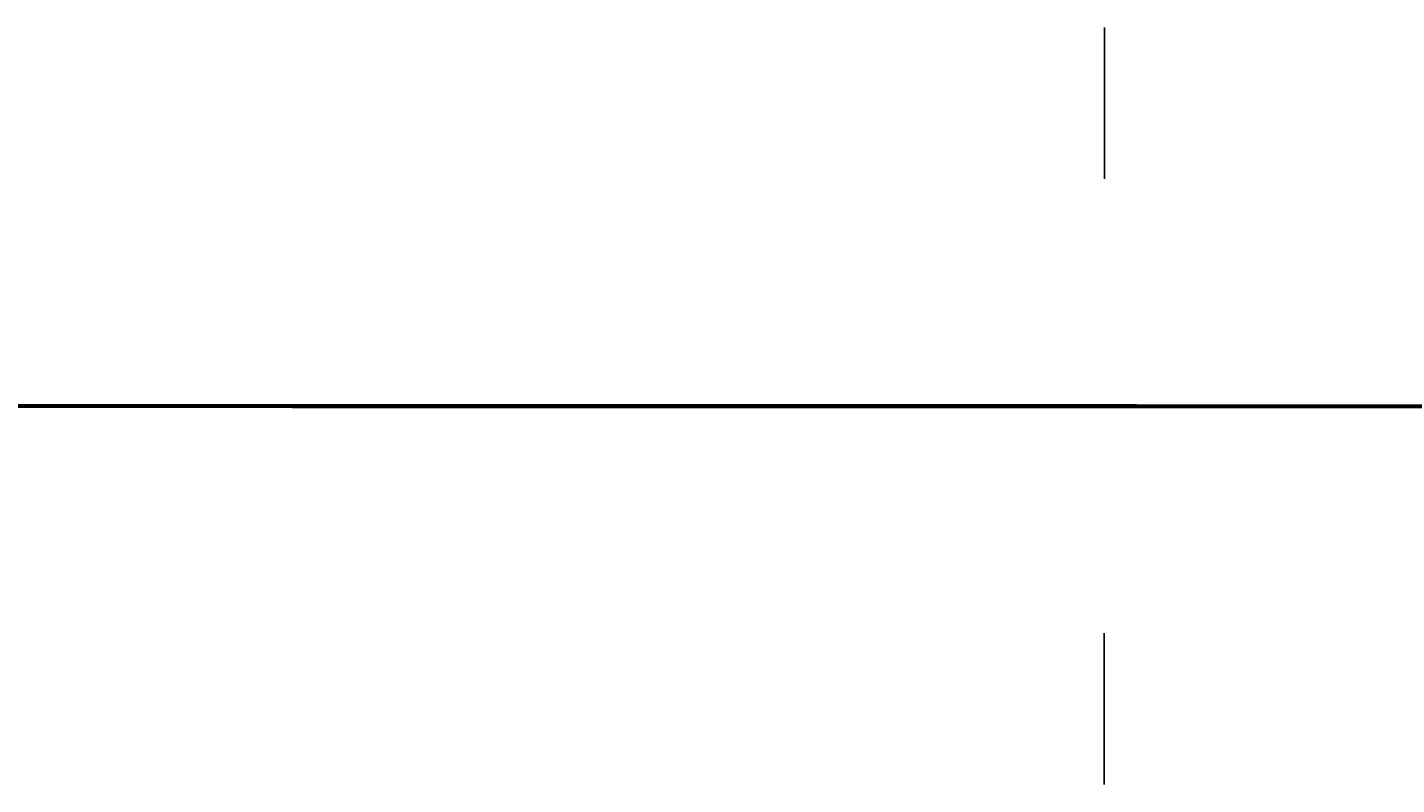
# Model space of a CAD drawing. Header units: millimetres. Extents: x -12354389001 to 271431, y -126469 to 48347.
# Tile 9 of 79: x -12348924034 to -12348621644, y -126127 to 41026. Entities that reach past the tile are written whole.
import ezdxf
from ezdxf.enums import TextEntityAlignment as Align

# ---------------------------------------------------------------- set-up
doc = ezdxf.new("R2010")
doc.units = ezdxf.units.MM
for name, pattern in [('1', [0]), ('10', [1, 0, -1]), ('11', [6, 5, -1]), ('12', [3, 1, -1, 0, -1]), ('4', [5, 3, -2]), ('BGS', [10, 0, 10])]:
    doc.linetypes.add(name, pattern=pattern)
doc.layers.get('0').update_dxf_attribs({"lineweight": 9})
doc.layers.add('00 opisy', color=7, linetype='Continuous', lineweight=25)
doc.layers.add('EBUPP', color=7, linetype='1', lineweight=30)
for name, color, linetype in [('EADOD', 7, 'Continuous'), ('EADTD', 7, 'Continuous'), ('EBUOA', 7, 'Continuous'), ('EDZPD', 3, '1'), ('EDZTD', 3, 'Continuous'), ('SDROK', 7, 'Continuous'), ('SDRPK', 7, '1'), ('SZNPM', 7, 'Continuous'), ('SZOPO', 7, 'BGS'), ('SZZPZ', 102, 'Continuous'), ('UCCOO', 6, 'Continuous'), ('UCCPA', 6, '1'), ('UCCPOR', 6, '1'), ('UCCTO', 6, 'Continuous'), ('UEEOA', 1, 'Continuous'), ('UEEOO', 1, 'Continuous'), ('UEEPA', 1, '1'), ('UEEPON', 1, '1'), ('UEETO', 1, 'Continuous'), ('UGGOO', 2, 'Continuous'), ('UGGPOR', 2, '1'), ('UKKOA', 7, 'Continuous'), ('UKKOO', 1, 'Continuous'), ('UKKPA', 1, '1'), ('UKKPB', 1, '1'), ('UKKTO', 1, 'Continuous'), ('UTTOA', 7, 'Continuous'), ('UTTOO', 2, 'Continuous'), ('UTTPA', 1, '1'), ('UTTPO', 1, '1'), ('UTTTO', 2, 'Continuous'), ('UWWOA', 5, 'Continuous'), ('UWWOO', 5, 'Continuous'), ('UWWPA', 5, '1'), ('UWWPB', 5, '1'), ('UWWPO', 5, '4'), ('UWWTO', 5, 'Continuous'), ('WUKOS', 7, 'Continuous'), ('WUKPS', 7, '1'), ('ZAKRES', 2, '1')]:
    doc.layers.add(name, color=color, linetype=linetype)
doc.styles.get("Standard").update_dxf_attribs({"font": 'arial.ttf'})

# ---------------------------------------------------------------- blocks, each defined once
blk = doc.blocks.new('GRO')
blk.add_circle((0, 0), 0.09)
blk = doc.blocks.new('BGB')
for centre, start, end in [((-3.00001, 0.000018), 359.999656, 59.99989), ((3.00001, 0.000018), 120.00011, 180.000344)]:
    blk.add_arc(centre, 3, start, end)
blk = doc.blocks.new('OSP')
for radius in [1, 0.072]:
    blk.add_circle((0, 0), radius)
blk = doc.blocks.new('DLI')
blk.add_circle((0, 0), 0.09)
for centre, start, end in [((0, 0.750093), 30.14144, 149.85856), ((-0.713298, 0.231779), 102.145781, 221.858708), ((0.713298, 0.231779), 318.141292, 77.854219), ((-0.440797, -0.606751), 174.149498, 293.852913), ((0.440797, -0.606751), 246.147087, 5.850502)]:
    blk.add_arc(centre, 0.75, start, end)
blk = doc.blocks.new('TRA')
for p, q in [((-5.5, 2.7539), (-5.5, 1.7539)), ((-4.5, 2.7539), (-4.5, 1.7539)), ((4.5, 2.7539), (4.5, 1.7539)), ((5.5, 2.7539), (5.5, 1.7539)), ((-0.5, -2.2461), (-0.5, -3.2461)), ((0.5, -2.2461), (0.5, -3.2461))]:
    blk.add_line(p, q)
blk = doc.blocks.new('WLZ')
blk.add_circle((0, 0), 0.4)
blk = doc.blocks.new('PNN')
for p, q in [((5.2, 0), (4.0686, 1.1314)), ((1.2, 0), (9.2, 0)), ((5.2, 0), (4.0686, -1.1314))]:
    blk.add_line(p, q)
blk = doc.blocks.new('SLS')
blk.add_circle((0, 0), 0.35)
blk = doc.blocks.new('LAT')
for p, q in [((0, 1.2), (0, 2)), ((-2, 0), (-1.2, 0)), ((1.2, 0), (2, 0)), ((0, -1.2), (0, -2))]:
    blk.add_line(p, q)
blk = doc.blocks.new('STE')
for p, q in [((-1, 0.5), (-1, -0.5)), ((1, 0.5), (1, -0.5)), ((-1, 0), (1, 0))]:
    blk.add_line(p, q)
blk = doc.blocks.new('KRA')
for p, q in [((-0.75, -0.3571), (-0.75, 0.3571)), ((-0.75, 0.3571), (0.75, 0.3571)), ((-0.25, -0.3571), (-0.25, 0.3571)), ((0.25, -0.3571), (0.25, 0.3571)), ((0.75, 0.3571), (0.75, -0.3571)), ((0.75, -0.3571), (-0.75, -0.3571))]:
    blk.add_line(p, q)
blk = doc.blocks.new('PLT')
for p, q in [((6, 0), (4.8686, 1.1314)), ((1.2, 0), (9.2, 0)), ((4.6, 0), (3.4686, -1.1314))]:
    blk.add_line(p, q)
blk = doc.blocks.new('WLD')
for p, q in [((0.75, 0.5), (-0.75, 0.5)), ((-0.75, 0.5), (-0.75, -0.5)), ((0.75, -0.5), (0.75, 0.5)), ((-0.75, -0.5), (0.75, -0.5))]:
    blk.add_line(p, q)
blk = doc.blocks.new('ZAS')
for p, q in [((0.25, 0.25), (-0.25, 0.25)), ((-0.25, 0.25), (-0.25, -0.25)), ((0.25, -0.25), (0.25, 0.25)), ((-0.25, -0.25), (0.25, -0.25))]:
    blk.add_line(p, q)
blk = doc.blocks.new('WSP')
blk.add_circle((0, 0), 0.09)
blk = doc.blocks.new('Wrocławska 82')
at = {"layer": 'EBUPP', "linetype": '1'}
for p, q in [((-295506.4, 34167.32), (-295517.03, 34170.93)), ((-295510.17, 34156.24), (-295506.4, 34167.32)), ((-295520.92, 34159.89), (-295510.17, 34156.24)), ((-295507.76, 34090.98), (-295511.45, 34081.47)), ((-295500.26, 34088.07), (-295507.76, 34090.98)), ((-295511.45, 34081.47), (-295509.22, 34080.61)), ((-295509.22, 34080.61), (-295509.91, 34078.84)), ((-295509.91, 34078.84), (-295504.64, 34076.79)), ((-295508.24, 34053.33), (-295504.62, 34063.02)), ((-295506.91, 34052.83), (-295508.24, 34053.33)), ((-295511.53, 34040.49), (-295506.91, 34052.83)), ((-295512.78, 34040.95), (-295511.53, 34040.49)), ((-295507.19, 34029.06), (-295511.66, 34017.1)), ((-295503.97, 34027.85), (-295507.19, 34029.06)), ((-295511.66, 34017.1), (-295502.24, 34013.57)), ((-295502.24, 34013.57), (-295505.78, 34004.13)), ((-295505.78, 34004.13), (-295523.92, 34010.92)), ((-295507.97, 33919.06), (-295493.32, 33959.11)), ((-295512.91, 33920.86), (-295507.97, 33919.06)), ((-295496.47, 33903.48), (-295516.58, 33910.83)), ((-295511.16, 33854.26), (-295508.63, 33861.12)), ((-295508.63, 33861.12), (-295497.35, 33856.96)), ((-295509.7, 33853.72), (-295511.16, 33854.26)), ((-295516.71, 33834.7), (-295509.7, 33853.72)), ((-295501.35, 33850.46), (-295508.33, 33831.53)), ((-295508.33, 33831.53), (-295507.02, 33831.05)), ((-295507.02, 33831.05), (-295509.81, 33823.47)), ((-295511, 33823.91), (-295517.99, 33805)), ((-295509.81, 33823.47), (-295511, 33823.91)), ((-295511.42, 33777.7), (-295517.29, 33761.71)), ((-295511.42, 33777.7), (-295435.98, 33750)), ((-295517.29, 33761.71), (-295485.4, 33750)), ((-295510.86, 33743.1), (-295508.62, 33747.21)), ((-295508.62, 33747.21), (-295504.17, 33744.78)), ((-295504.17, 33744.78), (-295506.41, 33740.67)), ((-295506.41, 33740.67), (-295510.86, 33743.1))]:
    blk.add_line(p, q, dxfattribs=at)
at = {"layer": 'EDZPD', "linetype": '1'}
for p, q in [((-295498.94, 34186.22), (-295505.9, 34167.69)), ((-295516.64, 34171.21), (-295505.9, 34167.69)), ((-295505.9, 34167.69), (-295510.49, 34155.95)), ((-295510.49, 34155.95), (-295514.41, 34145.53)), ((-295500.98, 34127.69), (-295507.42, 34110.54)), ((-295507.42, 34110.54), (-295518, 34082.27)), ((-295523.59, 33757.19), (-295504.54, 33750))]:
    blk.add_line(p, q, dxfattribs=at)
at = {"layer": 'SDRPK', "linetype": '4'}
for p, q in [((-295502.37, 34182.86), (-295511.32, 34185.33)), ((-295514.53, 34145.46), (-295510.39, 34156.32)), ((-295507.29, 34155.34), (-295507.8, 34153.97)), ((-295505.16, 34154.53), (-295507.29, 34155.34)), ((-295506.86, 34155.18), (-295507.38, 34153.81)), ((-295506.44, 34155.02), (-295506.95, 34153.65)), ((-295506.01, 34154.86), (-295506.53, 34153.49)), ((-295505.59, 34154.69), (-295506.1, 34153.33)), ((-295507.8, 34153.97), (-295505.68, 34153.17)), ((-295511.45, 34081.47), (-295512.54, 34081.9)), ((-295509.91, 34078.84), (-295513.34, 34080.17)), ((-295510.61, 34067.24), (-295508.87, 34071.98)), ((-295507.43, 34067), (-295506.49, 34069.57)), ((-295506.49, 34069.57), (-295495.7, 34065.57)), ((-295507.73, 34066.18), (-295510.61, 34067.24)), ((-295509.1, 34053.18), (-295505.15, 34063.95)), ((-295505.15, 34063.95), (-295497.65, 34061.14)), ((-295508.61, 34063.77), (-295527.04, 34012.1)), ((-295507.76, 34052.65), (-295509.1, 34053.18)), ((-295511.98, 34041.14), (-295507.76, 34052.65)), ((-295513.28, 34041.68), (-295511.98, 34041.14)), ((-295508.43, 34024.19), (-295510.81, 34017.44)), ((-295506.28, 34000), (-295499.37, 34018.58)), ((-295510.81, 34017.44), (-295501.52, 34013.9)), ((-295501.52, 34013.9), (-295505.42, 34003.27)), ((-295505.42, 34003.27), (-295515.92, 34007.31)), ((-295509.95, 33990.14), (-295506.28, 34000)), ((-295508.6, 33989.51), (-295504.73, 34000)), ((-295513.18, 33991.18), (-295507.42, 33989.08)), ((-295510.82, 33988.99), (-295513.8, 33990.15)), ((-295508.77, 33989.57), (-295515.45, 33971.27)), ((-295515.55, 33976), (-295510.82, 33988.99)), ((-295509.77, 33963.42), (-295505.07, 33976.05)), ((-295515.29, 33963.5), (-295510.74, 33962.39)), ((-295510.74, 33962.39), (-295509.77, 33963.42)), ((-295508.86, 33862.03), (-295511.9, 33853.86)), ((-295508.86, 33862.03), (-295496.54, 33857.36)), ((-295504.09, 33841.13), (-295507.5, 33831.87)), ((-295507.5, 33831.87), (-295506.27, 33831.42)), ((-295506.27, 33831.42), (-295509.36, 33823.04)), ((-295518.31, 33761.39), (-295511.92, 33779.01)), ((-295489.43, 33750.7), (-295518.31, 33761.39))]:
    blk.add_line(p, q, dxfattribs=at)
at = {"layer": 'SDRPK', "linetype": '1'}
for p, q in [((-295506.4, 34167.32), (-295502.5, 34176.99)), ((-295506.02, 34168.3), (-295516.54, 34171.92)), ((-295508.21, 34142.44), (-295501.98, 34158.88)), ((-295504.42, 34156.5), (-295505.16, 34154.53)), ((-295505.68, 34153.17), (-295508.09, 34146.79)), ((-295513.35, 34148.56), (-295506.74, 34146.3)), ((-295513.52, 34145.09), (-295507.98, 34143.08)), ((-295515.78, 34122.86), (-295508.21, 34142.44)), ((-295503.61, 34135.43), (-295513.65, 34109.1)), ((-295518.11, 34081.51), (-295495.31, 34073.22)), ((-295511.04, 34072.78), (-295515.26, 34074.36)), ((-295502.4, 34069.6), (-295511.04, 34072.78)), ((-295507.21, 34070.84), (-295507.34, 34070.53)), ((-295506.87, 34070.7), (-295507.21, 34070.84)), ((-295506.99, 34070.39), (-295506.87, 34070.7)), ((-295507.34, 34070.53), (-295506.99, 34070.39)), ((-295506.81, 34028.88), (-295507.2, 34027.58)), ((-295506.22, 34028.69), (-295506.73, 34027.35)), ((-295506.22, 34028.69), (-295505.57, 34026.91)), ((-295506.73, 34027.35), (-295505.07, 34028.26)), ((-295505.57, 34026.91), (-295505.07, 34028.26)), ((-295507.2, 34026.08), (-295507.69, 34027.7)), ((-295506.73, 34027.35), (-295507.69, 34027.7)), ((-295506.73, 34027.35), (-295508.16, 34026.44)), ((-295507.2, 34026.08), (-295506.73, 34027.35)), ((-295506.73, 34027.35), (-295505.57, 34026.91)), ((-295508.16, 34026.44), (-295507.2, 34026.08)), ((-295507.73, 34026.22), (-295507.97, 34025.56)), ((-295508.43, 34025.73), (-295507.46, 34025.36)), ((-295508.43, 34025.73), (-295507.97, 34024.01)), ((-295507.46, 34025.36), (-295508.94, 34024.38)), ((-295507.46, 34025.36), (-295507.97, 34024.01)), ((-295507.97, 34024.01), (-295508.94, 34024.38)), ((-295500.78, 33985.74), (-295509.14, 33962.95)), ((-295512.11, 33961.92), (-295516.17, 33963.23)), ((-295508.05, 33906.99), (-295509.04, 33904.16)), ((-295505.49, 33906.02), (-295508.05, 33906.99)), ((-295497.13, 33902.9), (-295505.49, 33906.02)), ((-295509.04, 33904.16), (-295500.96, 33901.11)), ((-295507.31, 33885.49), (-295517.86, 33889.29)), ((-295513.96, 33866.06), (-295510.58, 33875.45)), ((-295511.9, 33853.86), (-295509.94, 33853.07)), ((-295501.5, 33803.81), (-295505.2, 33793.4)), ((-295508.78, 33791.8), (-295515.17, 33794.09)), ((-295523.83, 33793.71), (-295508.85, 33788.16)), ((-295508.3, 33785.28), (-295510.08, 33779.92)), ((-295510.08, 33779.92), (-295511, 33777.54)), ((-295511.92, 33779.01), (-295510.66, 33778.56))]:
    blk.add_line(p, q, dxfattribs=at)
at = {"layer": 'SDRPK', "linetype": '11'}
blk.add_line((-295501.8, 33938.23), (-295508.49, 33919.82), dxfattribs=at)
at = {"layer": 'SDRPK', "linetype": '12'}
blk.add_line((-295508.49, 33919.82), (-295513.36, 33921.71), dxfattribs=at)
at = {"layer": 'SDRPK', "linetype": '1'}
blk.add_circle((-295511.91, 33803.43), 1.9, dxfattribs=at)
for centre, radius, start, end in [((-295510.6746, 33963.5561), 1.65, 285.99418, 338.44748), ((-295511.3045, 33967.2191), 5.36, 261.35717, 281.67365), ((-295507.3098, 33932.7509), 7.13, 68.6155, 138.01911), ((-295504.9068, 33893.4762), 8.34, 253.25224, 277.62587), ((-295505.6395, 33872.8348), 5.59, 70.67958, 152.1062), ((-295511.8812, 33858.59), 4.54, 161.24066, 270.26712), ((-295508.2268, 33795.3674), 3.61, 261.18548, 326.97687), ((-295510.9297, 33786.2703), 2.81, 339.36438, 42.25906)]:
    blk.add_arc(centre, radius, start, end, dxfattribs=at)
at = {"layer": 'SZOPO', "linetype": 'BGS'}
for p, q in [((-295484.67, 34170.45), (-295507.18, 34110.56)), ((-295507.18, 34110.56), (-295515.85, 34087.88)), ((-295508.29, 34063.93), (-295505.71, 34070.82)), ((-295504.7, 34062.8), (-295508.29, 34063.93)), ((-295539.3, 33887.54), (-295479.54, 33863.94)), ((-295510.66, 33793.02), (-295503.92, 33811.32)), ((-295512.14, 33789.03), (-295523.79, 33757.49)), ((-295523.79, 33757.49), (-295502.71, 33750))]:
    blk.add_line(p, q, dxfattribs=at)
at = {"layer": 'UCCOO'}
for p, q in [((-295512.168, 33973.4564), (-295511.5651, 33971.2969)), ((-295511.5651, 33971.2969), (-295505.1812, 33971.2969))]:
    blk.add_line(p, q, dxfattribs=at)
at = {"layer": 'UCCPOR', "linetype": '1'}
for p, q in [((-295501.84, 33999.94), (-295507.12, 33985.76)), ((-295507.17, 33988.43), (-295502.99, 33999.9)), ((-295510.38, 33979.54), (-295507.17, 33988.43)), ((-295507.12, 33985.76), (-295508.4, 33982.14)), ((-295508.4, 33982.14), (-295508.58, 33981.63)), ((-295508.58, 33981.63), (-295508.61, 33981.55)), ((-295508.61, 33981.55), (-295509.14, 33980.05)), ((-295509.14, 33980.05), (-295509.18, 33979.94)), ((-295509.18, 33979.94), (-295511.66, 33973.33)), ((-295512.58, 33973.83), (-295510.38, 33979.54)), ((-295511.66, 33973.33), (-295514.05, 33965.96)), ((-295491.51, 33870.48), (-295515.64, 33879.57)), ((-295515.16, 33878.42), (-295490.8, 33869.21)), ((-295511.48, 33848.88), (-295523.96, 33853.22)), ((-295524.26, 33852.36), (-295511.83, 33847.93))]:
    blk.add_line(p, q, dxfattribs=at)
at = {"layer": 'UCCTO'}
for p, q in [((-295512.16, 33973.45), (-295511.6478, 33972.2694)), ((-295511.6478, 33972.2694), (-295503.6679, 33972.2694))]:
    blk.add_line(p, q, dxfattribs=at)
at = {"layer": 'UEEPON', "linetype": '1'}
for p, q in [((-295509.33, 34189.08), (-295504.28, 34187.96)), ((-295514.67, 34176.33), (-295507.24, 34173.67)), ((-295514.71, 34176.21), (-295511.95, 34175.11)), ((-295508.88, 34173.07), (-295514.95, 34175.69)), ((-295511.95, 34175.11), (-295509.06, 34173.95)), ((-295509.06, 34173.95), (-295500.35, 34170.47)), ((-295507.24, 34173.67), (-295504.6, 34172.72)), ((-295505.33, 34171.54), (-295508.88, 34173.07)), ((-295500.73, 34169.56), (-295505.33, 34171.54)), ((-295506.93, 34151.13), (-295500.44, 34167.95)), ((-295507.08, 34147.13), (-295503.9, 34155.61)), ((-295511.6, 34139.33), (-295506.93, 34151.13)), ((-295508.27, 34147.76), (-295507.08, 34147.13)), ((-295514.32, 34142.55), (-295510.76, 34141.46)), ((-295524.22, 34107.16), (-295511.6, 34139.33)), ((-295506.28, 34116.68), (-295501.86, 34128.54)), ((-295510.02, 34106.5), (-295506.28, 34116.68)), ((-295516.29, 34088.9), (-295510.02, 34106.5)), ((-295512.58, 34083.13), (-295510.92, 34082.84)), ((-295512.37, 34081.99), (-295511.81, 34080.44)), ((-295510.44, 34078.81), (-295511.81, 34080.44)), ((-295510.44, 34078.81), (-295512.99, 34080.36)), ((-295504.24, 34076.49), (-295510.44, 34078.81)), ((-295507.68, 33987.91), (-295506.26, 33988.32)), ((-295506.26, 33988.32), (-295501.65, 33986.63)), ((-295516.15, 33965.09), (-295507.68, 33987.91)), ((-295501.65, 33986.63), (-295505.52, 33976.88)), ((-295506.32, 33977.15), (-295505.52, 33976.88)), ((-295505.52, 33976.88), (-295504.04, 33976.58)), ((-295511.51, 33961.32), (-295506.64, 33974.96)), ((-295512.65, 33958.31), (-295511.51, 33961.32)), ((-295516.04, 33896.64), (-295500.87, 33891.85)), ((-295513.41, 33889.11), (-295510.89, 33888.08)), ((-295510.89, 33888.08), (-295508.29, 33887.01)), ((-295508.29, 33887.01), (-295505.84, 33886)), ((-295513.96, 33876.59), (-295510.22, 33875.12)), ((-295513.05, 33867.08), (-295510.22, 33875.12)), ((-295510.22, 33875.12), (-295494.66, 33869.71)), ((-295510.29, 33860.05), (-295509.4, 33862.5)), ((-295492.3, 33856.03), (-295509.4, 33862.5)), ((-295511.25, 33857.41), (-295510.29, 33860.05)), ((-295512.55, 33853.82), (-295511.25, 33857.41)), ((-295506.16, 33837.43), (-295505.52, 33837.19)), ((-295505.52, 33837.19), (-295502.88, 33836.22)), ((-295502.38, 33836.03), (-295514.95, 33801.94)), ((-295502.67, 33807.74), (-295511.75, 33783.25)), ((-295511.75, 33783.25), (-295513.57, 33785.36)), ((-295511.75, 33783.25), (-295519.38, 33762.64)), ((-295511.41, 33782.86), (-295511.75, 33783.25)), ((-295514.47, 33755.41), (-295511.83, 33754.46)), ((-295511.83, 33754.46), (-295507.17, 33752.77)), ((-295507.17, 33752.77), (-295506.85, 33752.65)), ((-295506.36, 33752.57), (-295498.91, 33750)), ((-295507.97, 33750), (-295506.73, 33752.35)), ((-295510.14, 33745.86), (-295507.97, 33750)), ((-295510.14, 33745.86), (-295513.85, 33739.43)), ((-295509.6, 33745.43), (-295510.14, 33745.86)), ((-295513.85, 33739.43), (-295504.66, 33734.13)), ((-295504.66, 33734.13), (-295506.78, 33728.98)), ((-295506.78, 33728.98), (-295508.25, 33725.4)), ((-295508.25, 33725.4), (-295510.15, 33720.78))]:
    blk.add_line(p, q, dxfattribs=at)
for centre, radius, start, end in [((-295504.3767, 33974.2239), 2.38, 81.86768, 161.98448), ((-295504.5366, 33894.4197), 8.52, 261.20002, 300.51819)]:
    blk.add_arc(centre, radius, start, end, dxfattribs=at)
at = {"layer": 'UEETO'}
for p, q in [((-295510.72, 34084.1324), (-295507.4743, 34092.5971)), ((-295510.92, 34082.84), (-295510.72, 34084.1324))]:
    blk.add_line(p, q, dxfattribs=at)
at = {"layer": 'UGGPOR', "linetype": '1'}
for p, q in [((-295506.73, 34123.31), (-295496.08, 34152.15)), ((-295507.81, 34138.71), (-295503.34, 34150.53)), ((-295511.46, 34129.52), (-295507.81, 34138.71)), ((-295513.2, 34125.11), (-295511.46, 34129.52)), ((-295511.66, 34108.88), (-295506.73, 34123.31)), ((-295513.12, 34104.83), (-295511.66, 34108.88))]:
    blk.add_line(p, q, dxfattribs=at)
at = {"layer": 'UKKOA'}
for p, q in [((-295510.06, 34154.43), (-295509.5015, 34154.5405)), ((-295509.5015, 34154.5405), (-295505.8535, 34154.5405)), ((-295508.2267, 34144.44), (-295501.9731, 34144.44)), ((-295510.5379, 34073.832), (-295504.2191, 34073.832)), ((-295502.33, 34002.67), (-295507.1516, 34000.5848)), ((-295513.4052, 34000.5848), (-295507.1516, 34000.5848)), ((-295509.17, 33985.87), (-295512.5826, 33984.2326)), ((-295511.79, 33927.61), (-295511.0168, 33925.7686)), ((-295511.0168, 33925.7686), (-295504.7631, 33925.7686)), ((-295512.8483, 33921.9269), (-295506.5946, 33921.9269)), ((-295517.7676, 33907.5799), (-295511.5139, 33907.5799)), ((-295505.75, 33827.88), (-295504.2573, 33827.7817)), ((-295509.87, 33815.13), (-295508.7304, 33815.4146)), ((-295508.7304, 33815.4146), (-295502.4767, 33815.4146))]:
    blk.add_line(p, q, dxfattribs=at)
at = {"layer": 'UKKPB', "linetype": '1'}
for p, q in [((-295497.94, 34164.49), (-295506.4, 34167.32)), ((-295505.29, 34150.58), (-295509.82, 34154.33)), ((-295514.11, 34152.07), (-295511.09, 34150.9)), ((-295511.09, 34150.9), (-295500.94, 34146.97)), ((-295502.46, 34148.22), (-295505.29, 34150.58)), ((-295508.79, 34125.79), (-295500.9, 34146.74)), ((-295511.82, 34117.95), (-295508.79, 34125.79)), ((-295515.27, 34108.79), (-295511.82, 34117.95)), ((-295504.98, 33996.51), (-295509.09, 33986.16)), ((-295513.79, 33987.54), (-295512.19, 33986.96)), ((-295512.19, 33986.96), (-295509.5, 33985.97)), ((-295508.91, 33985.73), (-295498.03, 33981.76)), ((-295509.29, 33985.59), (-295513.61, 33975.54)), ((-295509.22, 33985.57), (-295510.62, 33981.91)), ((-295510.62, 33981.91), (-295511.23, 33980.31)), ((-295511.23, 33980.31), (-295511.39, 33979.88)), ((-295511.39, 33979.88), (-295511.59, 33979.37)), ((-295511.59, 33979.37), (-295518.02, 33962.53)), ((-295508.34, 33933.8), (-295505.06, 33939.69)), ((-295508.61, 33933.32), (-295508.34, 33933.8)), ((-295511.65, 33927.87), (-295508.61, 33933.32)), ((-295511.78, 33927.63), (-295511.65, 33927.87)), ((-295511.9, 33927.33), (-295511.78, 33927.63)), ((-295512.98, 33924.66), (-295511.9, 33927.33)), ((-295519.44, 33885.17), (-295512.23, 33882.28)), ((-295512.23, 33882.28), (-295507.74, 33880.4)), ((-295507.74, 33880.4), (-295507.23, 33880.19)), ((-295507.23, 33880.19), (-295494.3, 33874.76)), ((-295502.21, 33838.26), (-295505.65, 33828.16)), ((-295505.47, 33827.78), (-295494.22, 33823.6)), ((-295505.84, 33827.6), (-295509.78, 33815.42)), ((-295510.15, 33815.24), (-295513.73, 33816.54)), ((-295509.87, 33815.13), (-295510.15, 33815.24)), ((-295504.7, 33783.95), (-295506.69, 33782.1)), ((-295506.69, 33782.1), (-295507.09, 33781.73)), ((-295507.09, 33781.73), (-295511.42, 33777.7))]:
    blk.add_line(p, q, dxfattribs=at)
at = {"layer": 'UKKTO'}
for p, q in [((-295502.33, 34002.67), (-295506.8866, 34000.6487)), ((-295515.9522, 34000.6487), (-295506.8866, 34000.6487)), ((-295509.17, 33985.87), (-295512.4754, 33984.6326)), ((-295511.65, 33927.87), (-295511.2891, 33925.623)), ((-295511.2891, 33925.623), (-295503.0377, 33925.623)), ((-295512.8215, 33921.2769), (-295504.5158, 33921.2769)), ((-295518.1684, 33907.6948), (-295509.9171, 33907.6948)), ((-295518.6408, 33885.7239), (-295509.6294, 33885.7239)), ((-295505.75, 33827.88), (-295504.2804, 33828.5064)), ((-295509.87, 33815.13), (-295508.9178, 33815.5567)), ((-295508.9178, 33815.5567), (-295499.9064, 33815.5567))]:
    blk.add_line(p, q, dxfattribs=at)
at = {"layer": 'UTTPO', "linetype": '1'}
for p, q in [((-295512.7, 34171.29), (-295510.62, 34170.6)), ((-295510.62, 34170.6), (-295503.37, 34169.1)), ((-295504.92, 34026.98), (-295509.22, 34017.42)), ((-295506.02, 34022.87), (-295504.55, 34026.83)), ((-295504.66, 34022.36), (-295506.02, 34022.87)), ((-295509.22, 34017.42), (-295501.21, 34014.43)), ((-295505.14, 34003.86), (-295503.01, 34009.64)), ((-295505.5, 34003.28), (-295515.77, 34007.12)), ((-295508.37, 33997.34), (-295528.7, 34003.92)), ((-295506.62, 34001.46), (-295505.14, 34003.86)), ((-295507.36, 33999.67), (-295506.62, 34001.46)), ((-295507.36, 33999.67), (-295508.37, 33997.34)), ((-295490.19, 33992.79), (-295507.36, 33999.67)), ((-295502.37, 33996.06), (-295505.18, 33988.59)), ((-295505.81, 33988.85), (-295504.47, 33988.24)), ((-295513.29, 33876.5), (-295502.53, 33872.43)), ((-295514.83, 33857.36), (-295510.98, 33855.08)), ((-295511.75, 33785.71), (-295520.29, 33789.39)), ((-295511.75, 33785.71), (-295514.92, 33779.33))]:
    blk.add_line(p, q, dxfattribs=at)
at = {"layer": 'UWWPB', "linetype": '10'}
blk.add_line((-295511.81, 33813.67), (-295521.84, 33785.28), dxfattribs=at)
at = {"layer": 'UWWPO', "linetype": '1'}
for p, q in [((-295505.93, 34157.22), (-295499.99, 34172.71)), ((-295509.65, 34146.94), (-295505.93, 34157.22)), ((-295520.71, 34116.21), (-295509.65, 34146.94)), ((-295511.18, 33947.32), (-295524.88, 33952.52)), ((-295503.91, 33949.5), (-295505.61, 33945.2)), ((-295505.61, 33945.2), (-295511.18, 33947.32)), ((-295505.61, 33945.2), (-295512.69, 33927.24)), ((-295499.29, 33942.8), (-295505.61, 33945.2)), ((-295514.58, 33877.42), (-295501.01, 33872.43)), ((-295494.42, 33861.62), (-295506.83, 33827.79)), ((-295506.83, 33827.79), (-295507.49, 33825.97)), ((-295507.49, 33825.97), (-295510.81, 33816.93)), ((-295510.81, 33816.93), (-295511.75, 33813.97)), ((-295508.83, 33810.35), (-295511.61, 33813.7)), ((-295507.6, 33808.86), (-295508.83, 33810.35)), ((-295503.25, 33803.61), (-295507.6, 33808.86))]:
    blk.add_line(p, q, dxfattribs=at)
at = {"layer": 'UWWTO'}
for p, q in [((-295506.53, 33945.55), (-295507.7803, 33944.0532)), ((-295516.0317, 33944.0532), (-295507.7803, 33944.0532)), ((-295511.77, 33813.79), (-295510.4142, 33812.589)), ((-295510.4142, 33812.589), (-295502.2171, 33812.589)), ((-295503.09, 33803.54), (-295505.3688, 33802.2591)), ((-295513.6201, 33802.2591), (-295505.3688, 33802.2591))]:
    blk.add_line(p, q, dxfattribs=at)
at = {"layer": 'WUKPS', "linetype": '1'}
for p, q in [((-295505.39, 34167.1), (-295501.36, 34166.68)), ((-295502.98, 34165.47), (-295505.39, 34167.1)), ((-295501.36, 34166.68), (-295506.14, 34154.9)), ((-295506.15, 34158.03), (-295502.98, 34165.47)), ((-295504.54, 34158.86), (-295505.61, 34159.29)), ((-295504.91, 34157.93), (-295505.46, 34158.15)), ((-295507.26, 34155.33), (-295506.15, 34158.03)), ((-295505.29, 34157), (-295506.39, 34157.45)), ((-295505.66, 34156.08), (-295506.22, 34156.3)), ((-295506.04, 34155.15), (-295507.15, 34155.6)), ((-295505.68, 34153.17), (-295505.16, 34154.53)), ((-295510.45, 34147.57), (-295507.81, 34153.97)), ((-295506.69, 34153.55), (-295509.28, 34147.18)), ((-295506.88, 34153.09), (-295507.99, 34153.54)), ((-295507.26, 34152.16), (-295507.81, 34152.39)), ((-295507.63, 34151.23), (-295508.75, 34151.69)), ((-295508.01, 34150.31), (-295508.57, 34150.54)), ((-295508.38, 34149.38), (-295509.51, 34149.84)), ((-295508.76, 34148.45), (-295509.33, 34148.68)), ((-295509.14, 34147.53), (-295510.27, 34147.99)), ((-295502.55, 33808.16), (-295507.9, 33794.53)), ((-295505.59, 33800.41), (-295504.35, 33799.93)), ((-295506.32, 33798.55), (-295503.77, 33797.55)), ((-295507.9, 33794.53), (-295519.18, 33797.66)), ((-295507.05, 33796.69), (-295505.75, 33796.18)), ((-295511.45, 33795.51), (-295512.13, 33793.05)), ((-295509.52, 33794.98), (-295509.88, 33793.68)), ((-295507.78, 33794.83), (-295505.1, 33793.77)), ((-295512.78, 33786.8), (-295511.76, 33787.77)), ((-295513.11, 33787.15), (-295511.93, 33785.92)), ((-295511.93, 33785.92), (-295518.02, 33769.49)), ((-295512.2, 33785.19), (-295508.85, 33783.95)), ((-295512.89, 33783.32), (-295511.19, 33782.68)), ((-295513.59, 33781.44), (-295510.13, 33780.16))]:
    blk.add_line(p, q, dxfattribs=at)
at = {"layer": 'ZAKRES', "linetype": '1'}
for p, q in [((-295512.46, 34097.01), (-295483.52, 34173.11)), ((-295473.25, 33738.19), (-295523.72, 33757.23))]:
    blk.add_line(p, q, dxfattribs=at)
at = {"layer": 'EADOD'}
for p in [(-295505.9, 34167.69), (-295510.49, 34155.95), (-295507.42, 34110.54)]:
    blk.add_blockref('GRO', p, dxfattribs=at)
at = {"layer": 'SDROK', "rotation": 158.449997}
blk.add_blockref('BGB', (-295511.73, 33876.65), dxfattribs=at)
at = {"layer": 'SZNPM'}
blk.add_blockref('OSP', (-295508.04, 34167.97), dxfattribs=at)
at = {"layer": 'SZZPZ'}
for name, p in [('TRA', (-295507.62, 34178.28)), ('TRA', (-295499.78, 34114.72)), ('DLI', (-295503.98, 34109.9)), ('TRA', (-295504.05, 34103.92)), ('DLI', (-295508.24, 34100.41)), ('DLI', (-295510.79, 34095.26)), ('TRA', (-295506.22, 34093.77)), ('DLI', (-295511.42, 34092.33)), ('DLI', (-295508.27, 34068.18)), ('TRA', (-295517.18, 33998.09)), ('DLI', (-295504.06, 33986.98)), ('DLI', (-295506.02, 33981.03)), ('DLI', (-295508.15, 33975.09)), ('DLI', (-295510.59, 33969.12)), ('DLI', (-295512.72, 33963.5)), ('DLI', (-295512.39, 33934.85)), ('TRA', (-295507.2, 33932.75)), ('DLI', (-295511.15, 33902.32)), ('TRA', (-295516.43, 33898.72)), ('DLI', (-295504.38, 33899.28)), ('TRA', (-295506.55, 33892.03)), ('DLI', (-295505.2, 33887.3)), ('TRA', (-295507.78, 33866.68)), ('DLI', (-295507.72, 33864.46)), ('TRA', (-295512.29, 33858.48)), ('DLI', (-295504.82, 33825.99)), ('TRA', (-295502.28, 33819.63)), ('DLI', (-295507.27, 33818.46)), ('TRA', (-295516.83, 33741.71)), ('DLI', (-295504.58, 33737.99)), ('DLI', (-295506.99, 33735)), ('DLI', (-295507.46, 33731.8))]:
    blk.add_blockref(name, p, dxfattribs=at)
at = {"layer": 'UCCPA'}
blk.add_blockref('WLZ', (-295512.16, 33973.45), dxfattribs=at)
at = {"layer": 'UEEOO'}
for p, rotation in [((-295498.29, 34172.52), 248.109999), ((-295507.83, 34148.29), 69.709993), ((-295507.83, 34148.29), 247.779999)]:
    blk.add_blockref('PNN', p, dxfattribs=dict(at, rotation=rotation))
at = {"layer": 'UEEPA'}
for name, p, rotation in [('LAT', (-295507.83, 34148.29), 91.03999099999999), ('STE', (-295512.58, 34083.13), 73.737674), ('STE', (-295510.92, 34082.84), 68.52001099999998), ('LAT', (-295506.57, 33977.26), 89.99999900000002), ('LAT', (-295511.16, 33782.67), 87.200004), ('LAT', (-295506.61, 33752.57), 299.52)]:
    blk.add_blockref(name, p, dxfattribs=dict(at, rotation=rotation))
for name, p in [('SLS', (-295507.83, 34148.29)), ('LAT', (-295513.15, 34080.54)), ('SLS', (-295506.57, 33977.26)), ('SLS', (-295511.19, 33782.68)), ('SLS', (-295506.61, 33752.57))]:
    blk.add_blockref(name, p, dxfattribs=at)
at = {"layer": 'UKKPA'}
for name, p, rotation in [('KRA', (-295510.06, 34154.43), 67.989988), ('KRA', (-295504.79, 33940.15), 69.24999400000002), ('WLZ', (-295511.79, 33927.61), 67.939991), ('WLZ', (-295505.75, 33827.88), 270.64862), ('WLZ', (-295509.87, 33815.13), 339.970001)]:
    blk.add_blockref(name, p, dxfattribs=dict(at, rotation=rotation))
for p in [(-295505.03, 34153.62), (-295509.17, 33985.87)]:
    blk.add_blockref('WLZ', p, dxfattribs=at)
at = {"layer": 'UTTOO', "rotation": 249.24}
blk.add_blockref('PLT', (-295505.03, 34168.01), dxfattribs=at)
at = {"layer": 'UTTPA'}
blk.add_blockref('SLS', (-295505.03, 34168.01), dxfattribs=at)
for name, p, rotation in [('STE', (-295504.5, 34028.05), 339.3), ('WLD', (-295504.82, 34027.21), 337.61)]:
    blk.add_blockref(name, p, dxfattribs=dict(at, rotation=rotation))
at = {"layer": 'UWWPA'}
blk.add_blockref('ZAS', (-295506.53, 33945.55), dxfattribs=at)
at = {"layer": 'UWWPA', "rotation": 339.460001}
blk.add_blockref('ZAS', (-295511.77, 33813.79), dxfattribs=at)
at = {"layer": 'WUKOS'}
for p in [(-295506.21, 34167.3), (-295510.04, 34156.07), (-295509.99, 34154.36), (-295508.13, 34143.27), (-295507.98, 34100.4), (-295509.97, 34078.64), (-295508.72, 34072.09), (-295508.83, 34071.71), (-295505.55, 34070.92), (-295505.7, 34070.62), (-295510.79, 34067.07), (-295508.81, 34063.74), (-295508.59, 34053.36), (-295511.18, 34017.3), (-295507.62, 33996.49), (-295506.66, 33977.25), (-295510.5, 33968.8), (-295506.54, 33945.57), (-295508.28, 33906.97), (-295509.28, 33904.2), (-295510.14, 33889.6), (-295508.58, 33885.69), (-295507.48, 33878.27), (-295510.84, 33874.1), (-295508.58, 33861.45), (-295511.33, 33854.26), (-295506.79, 33831.01), (-295509.67, 33823.14), (-295508.1, 33794.69), (-295505.02, 33793.4), (-295510.71, 33792.28), (-295511.77, 33789.37), (-295511.21, 33782.67), (-295510.88, 33777.57)]:
    blk.add_blockref('WSP', p, dxfattribs=at)
at = {"layer": 'EADTD', "oblique": 15}
for s, rotation, p in [('58', 71.24001, (-295511.93, 34161.96)), ('46', 339.92, (-295507.5, 33910.77)), ('12', 159.78, (-295503.01, 33855.79))]:
    blk.add_text(s, height=2.5, rotation=rotation, dxfattribs=at).set_placement(p, align=Align.TOP_LEFT)
at = {"layer": 'EBUOA', "oblique": 15}
for s, p in [('m', (-295514.79, 34163.59)), ('i', (-295506.1, 34084.3)), ('z2', (-295509.21, 34033.95)), ('i', (-295507.83, 33743.22))]:
    blk.add_text(s, height=2.5, dxfattribs=at).set_placement(p)
at = {"layer": 'EDZTD', "oblique": 15}
for s, p in [('475/103', (-295521.68, 33780.75)), ('475/34', (-295519.28, 33778.35))]:
    blk.add_text(s, height=2.5, dxfattribs=at).set_placement(p, align=Align.TOP_LEFT)
at = {"layer": 'SDROK', "oblique": 15}
blk.add_text('bet.', height=1.5, dxfattribs=at).set_placement((-295512.78, 34145.6))
for s, rotation, p in [('bet.', 338.78, (-295511.81, 34080.44)), ('asf.', 339.3, (-295506.21, 33904.28)), ('j.asf.', 339.51, (-295509.11, 33883.06))]:
    blk.add_text(s, height=1.5, rotation=rotation, dxfattribs=at).set_placement(p)
at = {"layer": 'SZNPM', "oblique": 15}
blk.add_text('%%U1231.23', height=1.8, dxfattribs=at).set_placement((-295511.38, 34169.65))
at = {"layer": 'UCCOO', "oblique": 15}
for rotation, p in [(69.42001, (-295509.54, 33979.61)), (339.36, (-295505.57, 33874.98))]:
    blk.add_text('c.o', height=1.8, rotation=rotation, dxfattribs=at).set_placement(p)
blk.add_text('217.54', height=1.8, dxfattribs=at).set_placement((-295511.4, 33973.7), align=Align.TOP_LEFT)
blk.add_text('216.12', height=1.8, dxfattribs=at).set_placement((-295511.62, 33971.42))
at = {"layer": 'UCCTO', "oblique": 15}
blk.add_text('971a-2-1', height=1.5, dxfattribs=at).set_placement((-295511.51, 33972.77))
at = {"layer": 'UEEOA', "oblique": 15}
blk.add_text('e', height=1.8, rotation=1.00509, dxfattribs=at).set_placement((-295513.29, 34084.99), align=Align.TOP_LEFT)
blk.add_text('e', height=1.8, dxfattribs=at).set_placement((-295511.86, 34084.44), align=Align.TOP_LEFT)
at = {"layer": 'UEEOO', "oblique": 15}
for s, rotation, p in [('eNA', 340.26, (-295507.11, 34174.82)), ('eWA', 338.18, (-295507.86, 34173.84)), ('2eSA', 336.68, (-295508.61, 34172.75)), ('eNA', 298.39876, (-295514.11, 34087.35)), ('eNA', 69.31999, (-295513.78, 33958.45)), ('eNA', 337.63, (-295510.84, 33887.84)), ('eNA', 70.63999, (-295513.01, 33866.7)), ('eNA', 70.09, (-295511.54, 33859.81)), ('eNA', 340.13, (-295513.94, 33756.24)), ('3eNA', 67.67001, (-295508.56, 33727.71))]:
    blk.add_text(s, height=1.8, rotation=rotation, dxfattribs=at).set_placement(p, align=Align.TOP_LEFT)
at = {"layer": 'UEETO', "oblique": 15}
for s, rotation, p in [('1-2.2/1', 342.56796, (-295507.57, 34174.84)), ('1-1.2/30', 343.01802, (-295507.61, 33895.08)), ('1-1.1/68', 338.35532, (-295512.27, 33889.64)), ('1-1.1/81', 71.24277, (-295511.82, 33869.21)), ('1-1.2/45', 69.40602, (-295513.01, 33855.91)), ('1-1.1/80', 71.09524, (-295514.73, 33850.37)), ('1-1.2/43', 341.82788, (-295506.26, 33837.18)), ('1-1.3/36', 339.14227, (-295518.01, 33757.8))]:
    blk.add_text(s, height=1.5, rotation=rotation, dxfattribs=at).set_placement(p, align=Align.TOP_LEFT)
blk.add_text('921c-4-12', height=1.5, rotation=69.02099, dxfattribs=at).set_placement((-295511.14, 34084.44))
at = {"layer": 'UGGOO', "oblique": 15}
for s, rotation, p in [('gA300', 68.39999, (-295511.66, 34130)), ('gA125', 70.18999, (-295513.05, 34105.83))]:
    blk.add_text(s, height=1.8, rotation=rotation, dxfattribs=at).set_placement(p)
at = {"layer": 'UKKOA', "oblique": 15}
for s, p in [('ndn.', (-295509.34, 34155.14)), ('216.87', (-295512.69, 33922.53)), ('216.50', (-295518.45, 33886.77)), ('216.02', (-295508.57, 33816.01))]:
    blk.add_text(s, height=1.8, dxfattribs=at).set_placement(p)
for s, p in [('k', (-295505.68, 34153.17)), ('216.52', (-295507.09, 34074.88)), ('214.01', (-295510.11, 34001.53)), ('k', (-295509.5, 33987.23)), ('214.04', (-295515.65, 33985.26)), ('216.52', (-295518.55, 33979.26)), ('k', (-295513, 33928.89)), ('216.70', (-295510.86, 33928.17)), ('ndn', (-295510.24, 33926.86)), ('ndn', (-295512.15, 33922.24)), ('216.88', (-295517.61, 33909.98)), ('213.20', (-295518.51, 33886.22)), ('k', (-295505.39, 33827.54)), ('214.17', (-295508.78, 33815.42)), ('k', (-295509.5, 33814.27))]:
    blk.add_text(s, height=1.8, dxfattribs=at).set_placement(p, align=Align.TOP_LEFT)
for s, p in [('219.83', (-295501.33, 34146.84)), ('218.72', (-295503.58, 34076.23)), ('217.93', (-295506.51, 34002.98)), ('217.57', (-295511.94, 33986.63))]:
    blk.add_text(s, height=1.8, dxfattribs=at).set_placement(p, align=Align.TOP_RIGHT)
for rotation, p in [(68.39496, (-295505.97, 33997.44)), (68.38999, (-295505.97, 33997.44)), (60.85613, (-295509.53, 33934.47)), (337.24481, (-295507.19, 33881.47)), (42.93251, (-295507.79, 33782.65))]:
    blk.add_text('k', height=1.8, rotation=rotation, dxfattribs=at).set_placement(p, align=Align.TOP_LEFT)
at = {"layer": 'UKKOO', "oblique": 15}
for s, rotation, p in [('k150', 338.81, (-295514.78, 34153.42)), ('k200', 320.33, (-295505.25, 34151.79)), ('kA600x900', 69.38001, (-295516.05, 34110.39)), ('kA', 339.82, (-295513.33, 33988.54)), ('ks160', 66.92959, (-295513.27, 33979.13)), ('kA', 69.1, (-295511.59, 33979.37))]:
    blk.add_text(s, height=1.8, rotation=rotation, dxfattribs=at).set_placement(p, align=Align.TOP_LEFT)
at = {"layer": 'UKKTO', "oblique": 15}
for s, rotation, p in [('1-1.1/16', 65.03145, (-295505.97, 33997.44)), ('1-1.2/19', 65.13827, (-295511.84, 33982.34)), ('1-1.1/10', 68.53364, (-295510.74, 33981.3)), ('1-1.2/7', 341.00753, (-295511.87, 33987.88)), ('1-1.3/11', 60.71865, (-295510.09, 33932.86)), ('1-1.1/15', 69.84542, (-295513.15, 33923.6)), ('1-1.1/75', 339.69553, (-295507.98, 33881.59)), ('1-1.2/44', 45.61945, (-295508.55, 33781.87))]:
    blk.add_text(s, height=1.5, rotation=rotation, dxfattribs=at).set_placement(p, align=Align.TOP_LEFT)
for s, p in [('921c-4-15', (-295506.35, 34002.65)), ('971a-2-1', (-295511.94, 33986.63))]:
    blk.add_text(s, height=1.5, dxfattribs=at).set_placement(p, align=Align.TOP_RIGHT)
for s, p in [('1-1.2/1', (-295513.27, 33979.13)), ('971a-2-3', (-295511.16, 33927.62)), ('971a-2-5', (-295518.03, 33909.69))]:
    blk.add_text(s, height=1.5, dxfattribs=at).set_placement(p, align=Align.TOP_LEFT)
blk.add_text('971a-2-4', height=1.5, dxfattribs=at).set_placement((-295512.69, 33922.53), align=Align.MIDDLE_LEFT)
for s, p in [('971a-2-10', (-295518.51, 33886.22)), ('971a-2-15', (-295508.78, 33816.06))]:
    blk.add_text(s, height=1.5, dxfattribs=at).set_placement(p)
at = {"layer": 'UTTOA', "oblique": 15}
blk.add_text('niecz', height=1.8, rotation=359.75197, dxfattribs=at).set_placement((-295517.67, 33814.81), align=Align.TOP_LEFT)
at = {"layer": 'UTTOO', "oblique": 15}
for s, rotation, p in [('tA', 341.72, (-295513.72, 34171.78)), ('tA', 74.19, (-295508.48, 34019.84)), ('tA', 339.48, (-295505.34, 34016.09)), ('niecz.', 338.70265, (-295512.45, 34004.78)), ('tA', 339.36245, (-295508.3, 33873.36))]:
    blk.add_text(s, height=1.8, rotation=rotation, dxfattribs=at).set_placement(p)
at = {"layer": 'UTTTO', "oblique": 15}
for s, rotation, p in [('1-1.1/16', 66.50144, (-295508.07, 34022.23)), ('1-1.1/11', 339.77514, (-295515.58, 34006.56)), ('1-1.1/4', 343.10708, (-295506.29, 33873.42))]:
    blk.add_text(s, height=1.5, rotation=rotation, dxfattribs=at).set_placement(p, align=Align.TOP_LEFT)
at = {"layer": 'UWWOA', "oblique": 15}
for p in [(-295507.14, 33946.19), (-295512.91, 33813.06)]:
    blk.add_text('w', height=1.8, dxfattribs=at).set_placement(p)
at = {"layer": 'UWWOO', "oblique": 15}
for rotation, p in [(339.22, (-295510.74, 33947.37)), (69.87001, (-295506.47, 33826.13)), (309.64, (-295508.09, 33809.69))]:
    blk.add_text('wA', height=1.8, rotation=rotation, dxfattribs=at).set_placement(p)
at = {"layer": 'UWWTO', "oblique": 15}
for s, rotation, p in [('1-1.2/11', 340.3601, (-295514.14, 33949.36)), ('1-1.1/11', 71.84339, (-295508.49, 33822.58)), ('1-1.1/11', 310.46832, (-295508.54, 33809.68))]:
    blk.add_text(s, height=1.5, rotation=rotation, dxfattribs=at).set_placement(p, align=Align.TOP_LEFT)
for s, p in [('971a-2-2', (-295507.24, 33944.55)), ('971a-2-8', (-295504.83, 33802.76))]:
    blk.add_text(s, height=1.5, dxfattribs=at).set_placement(p, align=Align.RIGHT)
blk.add_text('971a-2-9', height=1.5, dxfattribs=at).set_placement((-295510.28, 33813.09))
at = {"layer": 'WUKOS', "oblique": 15}
for s, p in [('219.73', (-295506.09, 34166.77)), ('219.11', (-295509.59, 34156.12)), ('219.18', (-295514.12, 34154.03)), ('219.33', (-295507.79, 34100.63)), ('219.30', (-295506.16, 34097.04)), ('219.10', (-295515.06, 34088.13)), ('219.26', (-295517.77, 34081.8)), ('219.11', (-295513.33, 34077.45)), ('218.94', (-295514.9, 34069.34)), ('218.98', (-295514.9, 34066.23)), ('218.94', (-295512.85, 34062.88)), ('218.39', (-295512.61, 34052.12)), ('218.30', (-295510.51, 34017.53)), ('217.65', (-295511.63, 33996.6)), ('217.83', (-295515.68, 33992.53)), ('217.43', (-295506.1, 33977.78)), ('217.60', (-295515.6, 33974.73)), ('217.24', (-295516.97, 33968.44)), ('217.45', (-295510.95, 33967.39)), ('217.35', (-295518.41, 33964.5)), ('217.12', (-295507.77, 33960.06)), ('217.30', (-295516.21, 33951.71)), ('217.12', (-295514.06, 33948.71)), ('216.35', (-295510.41, 33944.22)), ('216.85', (-295505.38, 33937)), ('216.93', (-295517.21, 33936.59)), ('216.88', (-295512.42, 33906.89)), ('216.88', (-295513.24, 33904.22)), ('216.60', (-295509.44, 33889.68)), ('216.41', (-295512.37, 33884.49)), ('216.28', (-295513.56, 33880.17)), ('216.27', (-295511.48, 33878.23)), ('216.25', (-295507.05, 33864.89)), ('216.11', (-295508.19, 33861.72)), ('216.10', (-295515.62, 33852.99)), ('216.01', (-295518.05, 33836.63)), ('215.92', (-295506.05, 33831.3)), ('215.89', (-295509.67, 33822.07)), ('215.96', (-295516.25, 33805.33)), ('215.87', (-295513.18, 33798.96)), ('216.00', (-295518.22, 33797.76)), ('215.58', (-295517.51, 33786.49)), ('214.07', (-295510.78, 33782.96)), ('213.42', (-295510.57, 33777.65))]:
    blk.add_text(s, height=1.8, dxfattribs=at).set_placement(p)
for s, rotation, p in [('219.74', 69.27999, (-295508.1, 34143.42)), ('219.79', 68.28, (-295513.06, 34111.43)), ('219.83', 70.69999, (-295511.78, 34110.59)), ('218.97', 339.07, (-295512.21, 34073.44)), ('219.03', 338.97, (-295513.01, 34072.42)), ('218.89', 340.36, (-295505.42, 34070.87)), ('218.92', 339.82, (-295506.04, 34069.86)), ('218.41', 71.59999, (-295513.42, 34042.01)), ('218.16', 342.53, (-295515.93, 34006.03)), ('216.88', 343.59, (-295517.16, 33909.53)), ('216.40', 71.4, (-295514.17, 33870.78)), ('216.38', 72.72, (-295511.22, 33869.82)), ('215.66', 70.02, (-295508.05, 33795.08)), ('214.14', 346.41, (-295510.79, 33791.26)), ('214.14', 341.98, (-295511.6, 33789.4))]:
    blk.add_text(s, height=1.8, rotation=rotation, dxfattribs=at).set_placement(p)

msp = doc.modelspace()

# ---------------------------------------------------------------- block references
at = {"layer": '00 opisy', "color": 7, "ltscale": 0.5, "xscale": 41788.44072896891, "zscale": 41788.44072896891}
msp.add_blockref('Wrocławska 82', (72579.819, -76527.721), dxfattribs=at)

doc.saveas('drawing.dxf')
